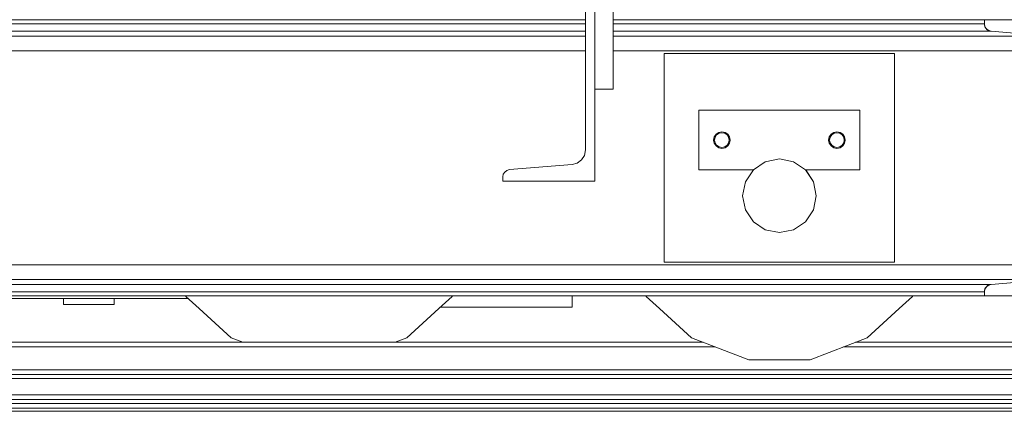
# Model space of a CAD drawing. Header units: millimetres. Extents: x 53056 to 116131, y -669674 to -625124.
# Tile 241 of 256: x 71198 to 72267, y -635887 to -635462. Entities that reach past the tile are written whole.
import ezdxf

# ---------------------------------------------------------------- set-up
doc = ezdxf.new("R2010")
doc.units = ezdxf.units.MM
doc.header["$MEASUREMENT"] = 0
doc.linetypes.add('DGN Style 1', pattern=[536.199087, 0.892178, -535.306909])
for name, color, linetype, lineweight in [('Main Cradle', 7, 'Continuous', 0), ('Main Cradle Hydraulic Arm Support', 7, 'Continuous', 0), ('Main Cradle Rails', 7, 'Continuous', 0), ('Main Cradle Tower Rail Frame', 7, 'Continuous', 0)]:
    doc.layers.add(name, color=color, linetype=linetype, lineweight=lineweight)

# ---------------------------------------------------------------- blocks, each defined once
blk = doc.blocks.new('*U55')
at = {"layer": 'Main Cradle', "color": 7, "linetype": 'Continuous', "lineweight": 0}
for p, q in [((-13860.8, 11937.1), (-12781.7, 11937.1)), ((-12751.7, 11937.1), (-12348.7, 11937.1)), ((-12348.7, 11932.5), (-12348.7, 11937.1)), ((-12348.7, 11937.1), (-12248.7, 11937.1)), ((-12781.7, 11932.5), (-13860.8, 11932.5)), ((-12781.7, 11924.5), (-13860.8, 11924.5)), ((-12348.7, 11932.5), (-12751.7, 11932.5)), ((-12341.3, 11924.5), (-12751.7, 11924.5)), ((-12348.3, 11930.2), (-12348.6, 11931.3)), ((-12348.3, 11930.2), (-12348.3, 11930.2)), ((-12347.9, 11929), (-12347.9, 11929)), ((-12347.1, 11927.8), (-12347.9, 11929)), ((-12347.1, 11927.8), (-12347.1, 11927.7)), ((-12346, 11926.5), (-12346, 11926.5)), ((-12344.5, 11925.4), (-12346, 11926.5)), ((-12344.5, 11925.4), (-12344.5, 11925.4)), ((-12341.3, 11924.5), (-12344.2, 11925.3)), ((-12342.6, 11924.7), (-12343.8, 11925.2)), ((-12341.3, 11924.5), (-12342.6, 11924.7)), ((-12273.4, 11919.1), (-12341.3, 11924.5)), ((-12781.7, 11919.1), (-13860.8, 11919.1)), ((-12273.4, 11919.1), (-12751.7, 11919.1)), ((-12781.7, 11903.1), (-13860.8, 11903.1)), ((-12258.7, 11903.1), (-12751.7, 11903.1)), ((-12446.3, 11900.3), (-12696.3, 11900.3)), ((-12696.3, 11900.3), (-12696.3, 11673.8)), ((-12446.3, 11673.8), (-12446.3, 11900.3)), ((-12658.8, 11838.9), (-12658.8, 11773.9)), ((-12483.8, 11838.9), (-12658.8, 11838.9)), ((-12483.8, 11773.9), (-12483.8, 11838.9)), ((-12633.8, 11815.4), (-12637.2, 11814.7)), ((-12639.4, 11800.7), (-12641.1, 11803.3)), ((-12508.8, 11797.4), (-12512.2, 11798.1)), ((-12508.8, 11798.4), (-12511.8, 11799)), ((-12505.3, 11798.1), (-12508.8, 11797.4)), ((-12658.8, 11773.9), (-12599.8, 11773.9)), ((-12599.5, 11774.2), (-12599.8, 11773.9)), ((-12599.8, 11773.9), (-12599.8, 11773.9)), ((-12534.3, 11761.2), (-12543, 11774.2)), ((-12542.7, 11773.9), (-12483.8, 11773.9)), ((-12542.7, 11773.9), (-12542.7, 11773.9)), ((-12535, 11762.3), (-12534.3, 11761.2)), ((-12531.3, 11745.9), (-12534.3, 11761.2)), ((-12534.3, 11761.2), (-12534.3, 11761.2)), ((-12586.6, 11708.9), (-12571.3, 11705.9)), ((-12258.7, 11671), (-14383.9, 11671)), ((-12446.3, 11673.8), (-12696.3, 11673.8)), ((-12696.3, 11673.8), (-12446.3, 11673.8)), ((-12273.4, 11655.1), (-14369.1, 11655.1)), ((-12341.3, 11649.7), (-12273.4, 11655.1)), ((-12341.3, 11649.7), (-14301.2, 11649.7)), ((-12348.7, 11641.7), (-12348.1, 11644.6)), ((-12348.5, 11643.5), (-12348.1, 11644.6)), ((-12348.1, 11644.7), (-12348.1, 11644.7)), ((-12346.5, 11647.1), (-12346.5, 11647.1)), ((-12343.4, 11649.2), (-12341.3, 11649.7)), ((-12348.7, 11641.7), (-14293.9, 11641.7)), ((-14293.9, 11637.1), (-12348.7, 11637.1)), ((-12348.7, 11637.1), (-12348.7, 11641.7)), ((-12348.7, 11637.1), (-12248.7, 11637.1)), ((-12348.6, 11642.3), (-12348.5, 11643.5)), ((-12348.4, 11643.6), (-12348.5, 11643.5)), ((-12975.9, 11591.8), (-12941.1, 11623.5)), ((-12475.9, 11591.8), (-12441.1, 11623.5)), ((-12988.6, 11586.9), (-12975.9, 11591.8)), ((-12538, 11567.8), (-12475.9, 11591.8))]:
    blk.add_line(p, q, dxfattribs=at)
at = {"layer": 'Main Cradle', "color": 7, "linetype": 'Continuous', "lineweight": 0, "flags": 128}
for points in [[(-12348.6, 11931.3), (-12348.6, 11931.3), (-12348.7, 11932.5)], [(-12344.2, 11925.3), (-12346.5, 11927), (-12348.1, 11929.5), (-12348.7, 11932.5)], [(-12348.3, 11930.2), (-12348.3, 11930.2), (-12348.1, 11929.7)], [(-12348, 11929.4), (-12347.9, 11929), (-12347.9, 11929)], [(-12346.7, 11927.2), (-12347.1, 11927.8), (-12347.1, 11927.8)], [(-12346, 11926.5), (-12346, 11926.5), (-12346.4, 11926.9)], [(-12344.3, 11925.4), (-12344.5, 11925.4), (-12344.5, 11925.4)], [(-12342.6, 11924.7), (-12342.6, 11924.7), (-12342.6, 11924.7)], [(-12625.4, 11802.9), (-12625.4, 11802.9), (-12624.8, 11806.4), (-12625.4, 11809.8), (-12627.4, 11812.7), (-12630.3, 11814.7), (-12633.8, 11815.4)], [(-12512.2, 11798.1), (-12512.2, 11798.1), (-12515.1, 11800), (-12517.1, 11802.9), (-12517.8, 11806.4), (-12517.1, 11809.8), (-12515.1, 11812.7), (-12512.2, 11814.7), (-12508.8, 11815.4), (-12505.3, 11814.7), (-12502.4, 11812.7), (-12500.4, 11809.8), (-12499.8, 11806.4), (-12500.4, 11802.9), (-12500.4, 11802.9)], [(-12637.2, 11814.7), (-12640.1, 11812.7), (-12642.1, 11809.8), (-12642.8, 11806.4), (-12642.1, 11802.9), (-12640.1, 11800), (-12637.2, 11798.1), (-12637.2, 11798.1)], [(-12641.1, 11803.3), (-12641.8, 11806.4), (-12641.1, 11809.4), (-12639.4, 11812), (-12636.8, 11813.8), (-12633.8, 11814.4), (-12630.7, 11813.8), (-12628.1, 11812), (-12626.4, 11809.4), (-12625.8, 11806.4), (-12626.4, 11803.3), (-12626.4, 11803.3)], [(-12511.8, 11799), (-12514.4, 11800.7), (-12516.1, 11803.3), (-12516.8, 11806.4), (-12516.1, 11809.4), (-12514.4, 11812), (-12511.8, 11813.8), (-12508.8, 11814.4), (-12505.7, 11813.8), (-12503.1, 11812), (-12501.4, 11809.4), (-12500.8, 11806.4), (-12501.4, 11803.3), (-12501.4, 11803.3)], [(-12636.8, 11799), (-12636.8, 11799), (-12639.4, 11800.7)], [(-12637.2, 11798.1), (-12633.8, 11797.4), (-12630.3, 11798.1), (-12627.4, 11800), (-12625.4, 11802.9)], [(-12626.4, 11803.3), (-12628.1, 11800.7), (-12630.7, 11799), (-12633.8, 11798.4), (-12636.8, 11799)], [(-12501.4, 11803.3), (-12503.1, 11800.7), (-12505.7, 11799), (-12508.8, 11798.4)], [(-12500.4, 11802.9), (-12502.4, 11800), (-12505.3, 11798.1)], [(-12555.9, 11782.8), (-12571.3, 11785.9), (-12586.6, 11782.8), (-12599.5, 11774.2), (-12608.2, 11761.2)], [(-12599.8, 11773.9), (-12599.8, 11773.9), (-12599.8, 11773.9)], [(-12534.3, 11761.2), (-12542.7, 11773.9), (-12543, 11774.2), (-12555.9, 11782.8), (-12555.9, 11782.8)], [(-12542.7, 11773.9), (-12543, 11774.2), (-12543, 11774.2)], [(-12542.7, 11773.9), (-12542.7, 11773.9), (-12542.7, 11773.9)], [(-12608.2, 11761.2), (-12608.2, 11761.2), (-12611.3, 11745.9), (-12608.2, 11730.6), (-12599.5, 11717.6), (-12586.6, 11708.9)], [(-12571.3, 11705.9), (-12555.9, 11708.9), (-12543, 11717.6), (-12534.3, 11730.6), (-12531.3, 11745.9), (-12534.3, 11761.2), (-12534.3, 11761.2)], [(-12534.3, 11730.6), (-12534.3, 11730.6), (-12531.3, 11745.9)], [(-12543, 11717.6), (-12543, 11717.6), (-12534.3, 11730.6)], [(-12348.1, 11644.6), (-12346.5, 11647.1), (-12344.2, 11648.9), (-12341.3, 11649.7)], [(-12348.1, 11644.7), (-12347.5, 11645.9), (-12346.5, 11647.1)], [(-12346.5, 11647.1), (-12345.2, 11648.3), (-12344.5, 11648.7)], [(-12345.2, 11648.3), (-12345.2, 11648.3), (-12345.4, 11648.1)], [(-12343.9, 11649), (-12343.4, 11649.2), (-12343.4, 11649.2)], [(-13216.1, 11637.1), (-13215.9, 11636.7), (-13201.4, 11623.5)], [(-12941.1, 11623.5), (-12926.7, 11636.7), (-12926.5, 11637.1)], [(-12716.1, 11637.1), (-12715.9, 11636.7), (-12701.4, 11623.5)], [(-12441.1, 11623.5), (-12426.7, 11636.7), (-12426.5, 11637.1)], [(-12348.7, 11641.7), (-12348.6, 11642.3), (-12348.6, 11642.3)], [(-13201.4, 11623.5), (-13166.6, 11591.8), (-13153.9, 11586.9)], [(-12701.4, 11623.5), (-12666.6, 11591.8), (-12604.6, 11567.8), (-12538, 11567.8)]]:
    blk.add_lwpolyline(points, dxfattribs=at)
at = {"layer": 'Main Cradle Hydraulic Arm Support', "color": 7, "linetype": 'Continuous', "lineweight": 0}
for p, q in [((-13213.4, 11634.4), (-13429.2, 11634.4)), ((-13348.8, 11634.4), (-13348.8, 11627.7)), ((-13293.8, 11634.4), (-13293.8, 11627.7)), ((-12796.3, 11625.1), (-12796.3, 11637.1)), ((-13293.8, 11627.7), (-13348.8, 11627.7)), ((-12796.3, 11625.1), (-12939.4, 11625.1))]:
    blk.add_line(p, q, dxfattribs=at)
at = {"layer": 'Main Cradle Rails', "color": 7, "linetype": 'Continuous', "lineweight": 0}
for p, q in [((-14001.5, 11581.9), (-12641, 11581.9)), ((-13988.6, 11586.9), (-12653.9, 11586.9)), ((-12501.5, 11581.9), (-11691, 11581.9)), ((-12488.6, 11586.9), (-11703.9, 11586.9)), ((-17845.1, 11556.9), (-10346.2, 11556.9)), ((-10346.2, 11551.9), (-17845.1, 11551.9)), ((-17845.1, 11547.5), (-10346.2, 11547.5)), ((-17845.1, 11529.8), (-10346.2, 11529.8)), ((-17845.1, 11524.8), (-10346.2, 11524.8)), ((-17845.1, 11520.2), (-10346.2, 11520.2)), ((-17845.1, 11515.3), (-10346.2, 11515.3)), ((-17845.1, 11511.9), (-10346.2, 11511.9))]:
    blk.add_line(p, q, dxfattribs=at)
at = {"layer": 'Main Cradle Tower Rail Frame', "color": 7, "linetype": 'Continuous', "lineweight": 0}
for p, q in [((-12771.7, 12061.7), (-12771.7, 11761.7)), ((-12751.7, 11861.7), (-12751.7, 12061.7)), ((-12781.7, 11795.7), (-12781.7, 12027.7)), ((-12771.7, 11861.7), (-12751.7, 11861.7)), ((-12864.4, 11774.3), (-12796.4, 11779.7)), ((-12796.4, 11779.7), (-12790.7, 11781.3)), ((-12871.2, 11769.2), (-12871.7, 11766.3)), ((-12871.7, 11766.3), (-12871.7, 11761.7)), ((-12871.7, 11761.7), (-12771.7, 11761.7))]:
    blk.add_line(p, q, dxfattribs=at)
at = {"layer": 'Main Cradle Tower Rail Frame', "color": 7, "linetype": 'Continuous', "lineweight": 0, "flags": 128}
for points in [[(-12790.7, 11781.3), (-12786, 11784.8), (-12782.8, 11789.8), (-12781.7, 11795.7)], [(-12864.4, 11774.3), (-12867.2, 11773.5), (-12869.6, 11771.7), (-12871.2, 11769.2)]]:
    blk.add_lwpolyline(points, dxfattribs=at)

msp = doc.modelspace()

# ---------------------------------------------------------------- block references
at = {"color": 7, "linetype": 'DGN Style 1', "lineweight": 0}
msp.add_blockref('*U55', (84593.95, -647399.35), dxfattribs=at)

doc.saveas('drawing.dxf')
